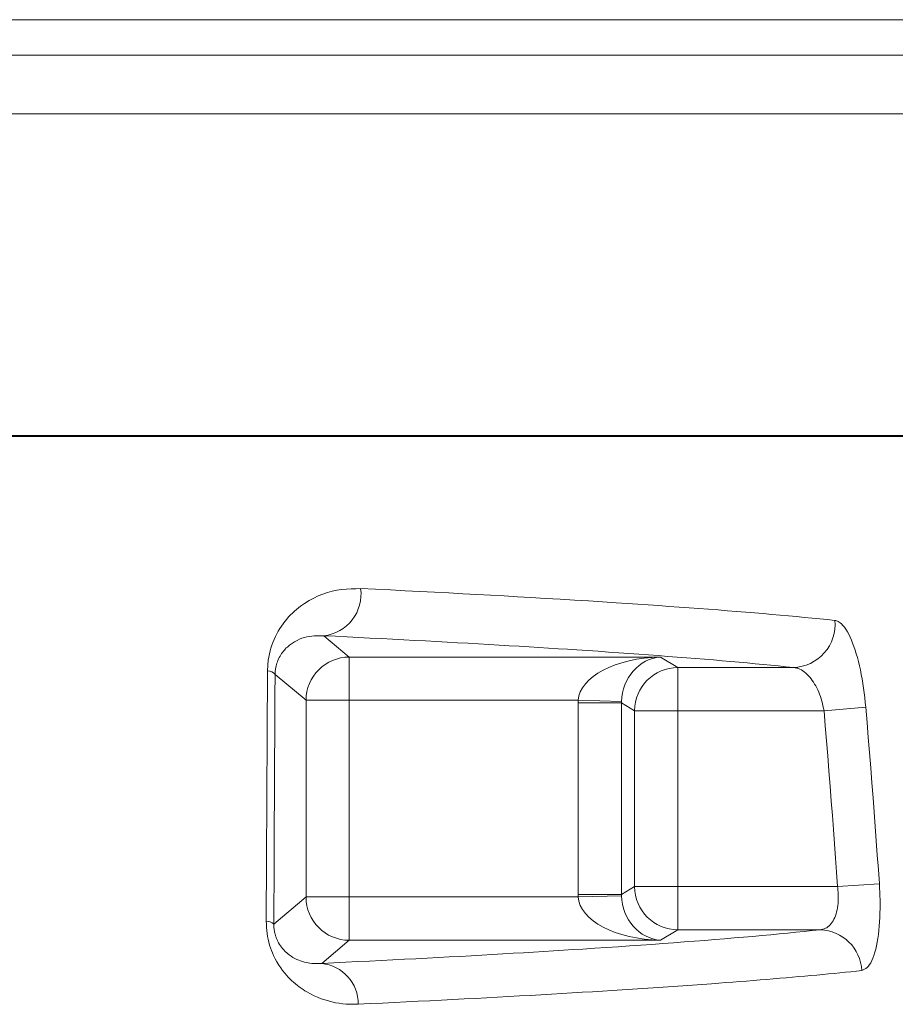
# Model space of a CAD drawing. Extents: x 193 to 943, y 26 to 526.
# Tile 214 of 256: x 419.85 to 422.38, y 105.69 to 108.53. Entities that reach past the tile are written whole.
import ezdxf
from ezdxf.lldxf.tags import DXFTag

# ---------------------------------------------------------------- set-up
doc = ezdxf.new("R2010")
doc.units = 0
doc.layers.get('0').update_dxf_attribs({"lineweight": 25})
doc.layers.add('KG4_HLS_S_____ZEICHNEN_LEER', color=7, linetype='Punkte_Nova', lineweight=40, true_color=0xadadad)
doc.layers.add('KG4_HLS_SYA', color=7, linetype='Continuous', lineweight=25)
tags = doc.linetypes.add('Punkte_Nova', pattern=[4.8, 0.4, 0.2, -4, 0.2]).pattern_tags.tags
tags[10:11] = [DXFTag(74, 4), DXFTag(75, 0), DXFTag(340, '0'), DXFTag(46, 0.0), DXFTag(50, 0.0), DXFTag(44, 0.0), DXFTag(45, 0.0)]
tags[8:9] = [DXFTag(74, 4), DXFTag(75, 0), DXFTag(340, '0'), DXFTag(46, 0.0), DXFTag(50, 0.0), DXFTag(44, 0.0), DXFTag(45, 0.0)]
tags[6:7] = [DXFTag(74, 4), DXFTag(75, 0), DXFTag(340, '0'), DXFTag(46, 0.0), DXFTag(50, 0.0), DXFTag(44, 0.0), DXFTag(45, 0.0)]
tags[4:5] = [DXFTag(74, 4), DXFTag(75, 0), DXFTag(340, '0'), DXFTag(46, 0.0), DXFTag(50, 0.0), DXFTag(44, 0.0), DXFTag(45, 0.0)]

# ---------------------------------------------------------------- blocks, each defined once
blk = doc.blocks.new('Spline-A069HYWY7N', base_point=(422.2006, 106.5428))
at = {"color": 0, "lineweight": -2}
for p, q in [((422.2006, 106.7935), (422.2031, 106.7927)), ((422.2031, 106.7927), (422.2056, 106.7919)), ((422.2056, 106.7919), (422.2081, 106.791)), ((422.2081, 106.791), (422.2106, 106.7898)), ((422.2106, 106.7898), (422.2132, 106.7885)), ((422.2132, 106.7885), (422.2157, 106.7868)), ((422.2157, 106.7868), (422.2199, 106.7833)), ((422.2199, 106.7833), (422.2241, 106.7789)), ((422.2241, 106.7789), (422.2283, 106.7737)), ((422.2283, 106.7737), (422.2325, 106.7676)), ((422.2325, 106.7676), (422.2367, 106.7607)), ((422.2367, 106.7607), (422.2407, 106.7532)), ((422.2407, 106.7532), (422.2446, 106.7452)), ((422.2446, 106.7452), (422.2484, 106.7367)), ((422.2484, 106.7367), (422.252, 106.7276)), ((422.252, 106.7276), (422.2556, 106.7179)), ((422.2556, 106.7179), (422.2591, 106.7077)), ((422.2591, 106.7077), (422.2625, 106.6969)), ((422.2625, 106.6969), (422.2657, 106.6859)), ((422.2657, 106.6859), (422.2688, 106.6745)), ((422.2688, 106.6745), (422.2717, 106.6626)), ((422.2717, 106.6626), (422.2744, 106.6504)), ((422.2744, 106.6504), (422.277, 106.6377)), ((422.277, 106.6377), (422.2794, 106.6248)), ((422.2794, 106.6248), (422.2815, 106.6116)), ((422.2815, 106.6116), (422.2834, 106.5981)), ((422.2834, 106.5981), (422.2852, 106.5844)), ((422.2852, 106.5844), (422.2869, 106.5706)), ((422.2869, 106.5706), (422.2885, 106.5567)), ((422.2885, 106.5567), (422.29, 106.5428))]:
    blk.add_line(p, q, dxfattribs=at)
blk = doc.blocks.new('Spline-A069HYX07N', base_point=(422.29, 106.0336))
at = {"color": 0, "lineweight": -2}
for p, q in [((422.2936, 106.4991), (422.29, 106.5428)), ((422.2972, 106.4555), (422.2936, 106.4991)), ((422.3007, 106.4119), (422.2972, 106.4555)), ((422.3042, 106.3683), (422.3007, 106.4119)), ((422.3076, 106.3246), (422.3042, 106.3683)), ((422.311, 106.281), (422.3076, 106.3246)), ((422.3141, 106.2398), (422.311, 106.281)), ((422.3172, 106.1985), (422.3141, 106.2398)), ((422.3202, 106.1573), (422.3172, 106.1985)), ((422.3231, 106.1161), (422.3202, 106.1573)), ((422.3261, 106.0748), (422.3231, 106.1161)), ((422.329, 106.0336), (422.3261, 106.0748))]:
    blk.add_line(p, q, dxfattribs=at)
blk = doc.blocks.new('Spline-A069HYX27N', base_point=(422.2784, 105.7828))
at = {"color": 0, "lineweight": -2}
for p, q in [((422.329, 106.0336), (422.3294, 106.0262)), ((422.3294, 106.0262), (422.3298, 106.0187)), ((422.3298, 106.0187), (422.3301, 106.0113)), ((422.3301, 106.0113), (422.3305, 106.0039)), ((422.3305, 106.0039), (422.3308, 105.9966)), ((422.3308, 105.9966), (422.331, 105.9892)), ((422.331, 105.9892), (422.3312, 105.9757)), ((422.3312, 105.9623), (422.3309, 105.9491)), ((422.3312, 105.9757), (422.3312, 105.9623)), ((422.3304, 105.9362), (422.3297, 105.9235)), ((422.3309, 105.9491), (422.3304, 105.9362)), ((422.3276, 105.899), (422.3262, 105.8872)), ((422.3288, 105.9113), (422.3276, 105.899)), ((422.3297, 105.9235), (422.3288, 105.9113)), ((422.3246, 105.8758), (422.3228, 105.865)), ((422.3262, 105.8872), (422.3246, 105.8758)), ((422.3186, 105.845), (422.3161, 105.8355)), ((422.3208, 105.8547), (422.3186, 105.845)), ((422.3228, 105.865), (422.3208, 105.8547)), ((422.3106, 105.8188), (422.3076, 105.8116)), ((422.3135, 105.8268), (422.3106, 105.8188)), ((422.3161, 105.8355), (422.3135, 105.8268)), ((422.2824, 105.7847), (422.2784, 105.7828)), ((422.2862, 105.7867), (422.2824, 105.7847)), ((422.2901, 105.7891), (422.2862, 105.7867)), ((422.2938, 105.792), (422.2901, 105.7891)), ((422.2975, 105.7955), (422.2938, 105.792)), ((422.301, 105.7999), (422.2975, 105.7955)), ((422.3044, 105.8053), (422.301, 105.7999)), ((422.3076, 105.8116), (422.3044, 105.8053))]:
    blk.add_line(p, q, dxfattribs=at)
blk = doc.blocks.new('Spline-A069HYX47N', base_point=(420.8252, 105.6857))
at = {"color": 0, "lineweight": -2}
for p, q in [((421.9657, 105.7543), (421.985, 105.7559)), ((421.985, 105.7559), (422.0042, 105.7574)), ((422.0042, 105.7574), (422.023, 105.759)), ((422.023, 105.759), (422.0417, 105.7606)), ((422.0417, 105.7606), (422.0601, 105.7621)), ((422.0601, 105.7621), (422.0783, 105.7637)), ((422.0783, 105.7637), (422.0964, 105.7653)), ((422.0964, 105.7653), (422.1142, 105.7669)), ((422.1142, 105.7669), (422.1317, 105.7685)), ((422.1317, 105.7685), (422.149, 105.77)), ((422.149, 105.77), (422.166, 105.7716)), ((422.166, 105.7716), (422.1827, 105.7732)), ((422.1827, 105.7732), (422.1991, 105.7748)), ((422.1991, 105.7748), (422.2153, 105.7764)), ((422.2153, 105.7764), (422.2313, 105.778)), ((422.2313, 105.778), (422.2471, 105.7796)), ((422.2471, 105.7796), (422.2628, 105.7812)), ((422.2628, 105.7812), (422.2784, 105.7828)), ((421.5582, 105.7255), (421.5864, 105.7273)), ((421.5864, 105.7273), (421.6315, 105.7302)), ((421.6315, 105.7302), (421.6759, 105.7331)), ((421.6759, 105.7331), (421.7193, 105.7361)), ((421.7193, 105.7361), (421.762, 105.739)), ((421.762, 105.739), (421.8037, 105.742)), ((421.8037, 105.742), (421.8446, 105.745)), ((421.8446, 105.745), (421.8654, 105.7465)), ((421.8654, 105.7465), (421.8859, 105.7481)), ((421.8859, 105.7481), (421.9062, 105.7496)), ((421.9062, 105.7496), (421.9263, 105.7512)), ((421.9263, 105.7512), (421.9461, 105.7527)), ((421.9461, 105.7527), (421.9657, 105.7543)), ((421.0652, 105.6975), (421.0983, 105.6992)), ((421.0983, 105.6992), (421.131, 105.7009)), ((421.131, 105.7009), (421.1634, 105.7026)), ((421.1634, 105.7026), (421.1955, 105.7043)), ((421.1955, 105.7043), (421.2273, 105.7061)), ((421.2273, 105.7061), (421.2589, 105.7078)), ((421.2589, 105.7078), (421.2903, 105.7096)), ((421.2903, 105.7096), (421.3213, 105.7113)), ((421.3213, 105.7113), (421.352, 105.7131)), ((421.352, 105.7131), (421.3824, 105.7148)), ((421.3824, 105.7148), (421.4125, 105.7166)), ((421.4125, 105.7166), (421.4423, 105.7184)), ((421.4423, 105.7184), (421.4718, 105.7201)), ((421.4718, 105.7201), (421.5009, 105.7219)), ((421.5009, 105.7219), (421.5297, 105.7237)), ((421.5297, 105.7237), (421.5582, 105.7255)), ((420.8252, 105.6857), (420.86, 105.6874)), ((420.86, 105.6874), (420.8947, 105.689)), ((420.8947, 105.689), (420.9293, 105.6907)), ((420.9293, 105.6907), (420.9637, 105.6924)), ((420.9637, 105.6924), (420.9979, 105.6941)), ((420.9979, 105.6941), (421.0317, 105.6958)), ((421.0317, 105.6958), (421.0652, 105.6975))]:
    blk.add_line(p, q, dxfattribs=at)
blk = doc.blocks.new('Spline-A069HYX67N', base_point=(420.5594, 105.6855))
at = {"color": 0, "lineweight": -2}
for p, q in [((420.5594, 105.9252), (420.56, 105.9163)), ((420.56, 105.9163), (420.5606, 105.9075)), ((420.5606, 105.9075), (420.5614, 105.8987)), ((420.5614, 105.8987), (420.5623, 105.89)), ((420.5623, 105.89), (420.5635, 105.8814)), ((420.5635, 105.8814), (420.565, 105.873)), ((420.565, 105.873), (420.5669, 105.8647)), ((420.5669, 105.8647), (420.5692, 105.8566)), ((420.5692, 105.8566), (420.5717, 105.8487)), ((420.5717, 105.8487), (420.5745, 105.841)), ((420.5745, 105.841), (420.5776, 105.8336)), ((420.5776, 105.8336), (420.5808, 105.8263)), ((420.5808, 105.8263), (420.5856, 105.8167)), ((420.5856, 105.8167), (420.5906, 105.8076)), ((420.5906, 105.8076), (420.5959, 105.7989)), ((420.5959, 105.7989), (420.6014, 105.7907)), ((420.6014, 105.7907), (420.607, 105.7829)), ((420.607, 105.7829), (420.6128, 105.7756)), ((420.6128, 105.7756), (420.6179, 105.7697)), ((420.6179, 105.7697), (420.623, 105.7641)), ((420.623, 105.7641), (420.6281, 105.7588)), ((420.6281, 105.7588), (420.6334, 105.7537)), ((420.6334, 105.7537), (420.6387, 105.7489)), ((420.6387, 105.7489), (420.644, 105.7443)), ((420.644, 105.7443), (420.6494, 105.7399)), ((420.6494, 105.7399), (420.6549, 105.7358)), ((420.6549, 105.7358), (420.6603, 105.7319)), ((420.6603, 105.7319), (420.6658, 105.7281)), ((420.6658, 105.7281), (420.6714, 105.7246)), ((420.6714, 105.7246), (420.6769, 105.7213)), ((420.6769, 105.7213), (420.6872, 105.7156)), ((420.6872, 105.7156), (420.6975, 105.7104)), ((420.6975, 105.7104), (420.7078, 105.7058)), ((420.7078, 105.7058), (420.7181, 105.7017)), ((420.7181, 105.7017), (420.7285, 105.6982)), ((420.7285, 105.6982), (420.7389, 105.6951)), ((420.7389, 105.6951), (420.7492, 105.6924)), ((420.7492, 105.6924), (420.7596, 105.6902)), ((420.7596, 105.6902), (420.7699, 105.6884)), ((420.7699, 105.6884), (420.7803, 105.687)), ((420.7803, 105.687), (420.7905, 105.6861)), ((420.7905, 105.6861), (420.8008, 105.6856)), ((420.8008, 105.6856), (420.8048, 105.6855)), ((420.8048, 105.6855), (420.8089, 105.6855)), ((420.8089, 105.6855), (420.813, 105.6855)), ((420.813, 105.6855), (420.8171, 105.6855)), ((420.8171, 105.6855), (420.8211, 105.6856)), ((420.8211, 105.6856), (420.8252, 105.6857))]:
    blk.add_line(p, q, dxfattribs=at)
blk = doc.blocks.new('Spline-A069HYX87N', base_point=(420.5594, 105.9252))
at = {"color": 0, "lineweight": -2}
for p, q in [((420.5633, 106.6482), (420.563, 106.5872)), ((420.563, 106.5872), (420.5626, 106.5262)), ((420.5626, 106.5262), (420.5622, 106.4652)), ((420.5622, 106.4652), (420.5619, 106.4042)), ((420.5619, 106.4042), (420.5615, 106.3431)), ((420.5615, 106.3431), (420.5612, 106.2821)), ((420.5612, 106.2821), (420.5609, 106.2226)), ((420.5609, 106.2226), (420.5606, 106.1632)), ((420.5606, 106.1632), (420.5603, 106.1037)), ((420.5603, 106.1037), (420.56, 106.0442)), ((420.56, 106.0442), (420.5597, 105.9847)), ((420.5597, 105.9847), (420.5594, 105.9252))]:
    blk.add_line(p, q, dxfattribs=at)
blk = doc.blocks.new('Spline-A069HYXA7N', base_point=(420.5633, 106.6482))
at = {"color": 0, "lineweight": -2}
for p, q in [((420.7097, 106.864), (420.6965, 106.8577)), ((420.723, 106.8694), (420.7097, 106.864)), ((420.7364, 106.8739), (420.723, 106.8694)), ((420.75, 106.8775), (420.7364, 106.8739)), ((420.7636, 106.8802), (420.75, 106.8775)), ((420.7772, 106.8821), (420.7636, 106.8802)), ((420.7909, 106.8835), (420.7772, 106.8821)), ((420.8046, 106.8844), (420.7909, 106.8835)), ((420.8183, 106.8849), (420.8046, 106.8844)), ((420.8321, 106.8853), (420.8183, 106.8849)), ((420.6645, 106.8384), (420.6585, 106.8341)), ((420.6705, 106.8425), (420.6645, 106.8384)), ((420.6834, 106.8505), (420.6705, 106.8425)), ((420.6965, 106.8577), (420.6834, 106.8505)), ((420.6297, 106.809), (420.6242, 106.8032)), ((420.6353, 106.8146), (420.6297, 106.809)), ((420.641, 106.8198), (420.6353, 106.8146)), ((420.6468, 106.8248), (420.641, 106.8198)), ((420.6526, 106.8296), (420.6468, 106.8248)), ((420.6585, 106.8341), (420.6526, 106.8296)), ((420.6084, 106.7839), (420.6034, 106.7768)), ((420.6135, 106.7906), (420.6084, 106.7839)), ((420.6188, 106.7971), (420.6135, 106.7906)), ((420.6242, 106.8032), (420.6188, 106.7971)), ((420.5901, 106.7547), (420.586, 106.7466)), ((420.5944, 106.7624), (420.5901, 106.7547)), ((420.5988, 106.7697), (420.5944, 106.7624)), ((420.6034, 106.7768), (420.5988, 106.7697)), ((420.5757, 106.7216), (420.573, 106.7135)), ((420.5786, 106.7294), (420.5757, 106.7216)), ((420.5822, 106.7382), (420.5786, 106.7294)), ((420.586, 106.7466), (420.5822, 106.7382)), ((420.5686, 106.6965), (420.5668, 106.6876)), ((420.5707, 106.7051), (420.5686, 106.6965)), ((420.573, 106.7135), (420.5707, 106.7051)), ((420.5645, 106.6685), (420.5641, 106.6635)), ((420.5649, 106.6735), (420.5645, 106.6685)), ((420.5655, 106.6785), (420.5649, 106.6735)), ((420.5668, 106.6876), (420.5655, 106.6785)), ((420.5636, 106.6533), (420.5633, 106.6482)), ((420.5638, 106.6584), (420.5636, 106.6533)), ((420.5641, 106.6635), (420.5638, 106.6584))]:
    blk.add_line(p, q, dxfattribs=at)
blk = doc.blocks.new('Spline-A069HYXC7N', base_point=(420.8321, 106.7935))
at = {"color": 0, "lineweight": -2}
for p, q in [((420.8751, 106.8832), (420.8321, 106.8853)), ((420.918, 106.8811), (420.8751, 106.8832)), ((420.9607, 106.879), (420.918, 106.8811)), ((421.0031, 106.8768), (420.9607, 106.879)), ((421.0451, 106.8747), (421.0031, 106.8768)), ((421.0866, 106.8725), (421.0451, 106.8747)), ((421.1274, 106.8704), (421.0866, 106.8725)), ((421.1676, 106.8682), (421.1274, 106.8704)), ((421.2073, 106.866), (421.1676, 106.8682)), ((421.2464, 106.8638), (421.2073, 106.866)), ((421.285, 106.8617), (421.2464, 106.8638)), ((421.3231, 106.8595), (421.285, 106.8617)), ((421.3657, 106.8569), (421.3231, 106.8595)), ((421.4078, 106.8544), (421.3657, 106.8569)), ((421.4491, 106.8519), (421.4078, 106.8544)), ((421.4899, 106.8494), (421.4491, 106.8519)), ((421.53, 106.8468), (421.4899, 106.8494)), ((421.5695, 106.8443), (421.53, 106.8468)), ((421.6008, 106.8422), (421.5695, 106.8443)), ((421.6318, 106.8402), (421.6008, 106.8422)), ((421.6623, 106.8381), (421.6318, 106.8402)), ((421.6923, 106.836), (421.6623, 106.8381)), ((421.7219, 106.8339), (421.6923, 106.836)), ((421.7511, 106.8318), (421.7219, 106.8339)), ((421.7799, 106.8297), (421.7511, 106.8318)), ((421.8082, 106.8276), (421.7799, 106.8297)), ((421.8361, 106.8255), (421.8082, 106.8276)), ((421.8635, 106.8234), (421.8361, 106.8255)), ((421.8906, 106.8213), (421.8635, 106.8234)), ((421.9172, 106.8192), (421.8906, 106.8213)), ((421.9433, 106.8171), (421.9172, 106.8192)), ((421.969, 106.815), (421.9433, 106.8171)), ((421.9942, 106.8128), (421.969, 106.815)), ((422.0189, 106.8107), (421.9942, 106.8128)), ((422.0431, 106.8086), (422.0189, 106.8107)), ((422.0668, 106.8064), (422.0431, 106.8086)), ((422.09, 106.8043), (422.0668, 106.8064)), ((422.1127, 106.8021), (422.09, 106.8043)), ((422.135, 106.8), (422.1127, 106.8021)), ((422.157, 106.7978), (422.135, 106.8)), ((422.1789, 106.7957), (422.157, 106.7978)), ((422.2006, 106.7935), (422.1789, 106.7957))]:
    blk.add_line(p, q, dxfattribs=at)
blk = doc.blocks.new('Kreis-A069HZKI7N', base_point=(420.7198, 105.6857))
at = {"color": 0, "lineweight": -2}
blk.add_ellipse((420.7077, 105.6866), major_axis=(0.1175, -0.0009), ratio=1, start_param=0, end_param=1.475326, dxfattribs=at)
blk = doc.blocks.new('Spline-A069HZKK7N', base_point=(420.5815, 105.8029))
at = {"color": 0, "lineweight": -2}
for p, q in [((420.5815, 105.9172), (420.5816, 105.9149)), ((420.5816, 105.9149), (420.5817, 105.9126)), ((420.5817, 105.9126), (420.5817, 105.9103)), ((420.5817, 105.9103), (420.5819, 105.908)), ((420.5819, 105.908), (420.582, 105.9057)), ((420.582, 105.9057), (420.5822, 105.9035)), ((420.5822, 105.9035), (420.5825, 105.9014)), ((420.5825, 105.9014), (420.5828, 105.8993)), ((420.5828, 105.8993), (420.5831, 105.8972)), ((420.5831, 105.8972), (420.5835, 105.8952)), ((420.5835, 105.8952), (420.5839, 105.8932)), ((420.5839, 105.8932), (420.5843, 105.8912)), ((420.5843, 105.8912), (420.5849, 105.8891)), ((420.5849, 105.8891), (420.5854, 105.8869)), ((420.5854, 105.8869), (420.586, 105.8849)), ((420.586, 105.8849), (420.5866, 105.8829)), ((420.5866, 105.8829), (420.5873, 105.8809)), ((420.5873, 105.8809), (420.5879, 105.879)), ((420.5879, 105.879), (420.5886, 105.8771)), ((420.5886, 105.8771), (420.5894, 105.8752)), ((420.5894, 105.8752), (420.5901, 105.8734)), ((420.5901, 105.8734), (420.5909, 105.8716)), ((420.5909, 105.8716), (420.5917, 105.8699)), ((420.5917, 105.8699), (420.5924, 105.8683)), ((420.5924, 105.8683), (420.5951, 105.8632)), ((420.5951, 105.8632), (420.5978, 105.8585)), ((420.5978, 105.8585), (420.6005, 105.8543)), ((420.6005, 105.8543), (420.6034, 105.8504)), ((420.6034, 105.8504), (420.6062, 105.8469)), ((420.6062, 105.8469), (420.609, 105.8436)), ((420.609, 105.8436), (420.6146, 105.8377)), ((420.6146, 105.8377), (420.6202, 105.8326)), ((420.6202, 105.8326), (420.6257, 105.8282)), ((420.6257, 105.8282), (420.6313, 105.8243)), ((420.6313, 105.8243), (420.6368, 105.8209)), ((420.6368, 105.8209), (420.6424, 105.8179)), ((420.6424, 105.8179), (420.6478, 105.8152)), ((420.6478, 105.8152), (420.6533, 105.8128)), ((420.6533, 105.8128), (420.6588, 105.8108)), ((420.6588, 105.8108), (420.6642, 105.809)), ((420.6642, 105.809), (420.6696, 105.8074)), ((420.6696, 105.8074), (420.675, 105.8062)), ((420.675, 105.8062), (420.6804, 105.8051)), ((420.6804, 105.8051), (420.6858, 105.8042)), ((420.6858, 105.8042), (420.6911, 105.8036)), ((420.6911, 105.8036), (420.6965, 105.8031)), ((420.6965, 105.8031), (420.7017, 105.8029)), ((420.7017, 105.8029), (420.707, 105.8029)), ((420.707, 105.8029), (420.7091, 105.8029)), ((420.7091, 105.8029), (420.7113, 105.803)), ((420.7113, 105.803), (420.7134, 105.8031)), ((420.7134, 105.8031), (420.7155, 105.8033)), ((420.7155, 105.8033), (420.7177, 105.8034)), ((420.7177, 105.8034), (420.7198, 105.8035))]:
    blk.add_line(p, q, dxfattribs=at)
blk = doc.blocks.new('Kreis-A069HZKM7N', base_point=(420.5594, 105.9172))
at = {"color": 0, "lineweight": -2}
blk.add_ellipse((420.5592, 105.8898), major_axis=(0.0224, 0.0274), ratio=1, start_param=0, end_param=0.67666, dxfattribs=at)
blk = doc.blocks.new('Spline-A069HZKW7N', base_point=(420.5815, 105.9172))
at = {"color": 0, "lineweight": -2}
for p, q in [((420.5848, 106.5769), (420.5851, 106.6377)), ((420.5844, 106.5161), (420.5848, 106.5769)), ((420.5841, 106.4554), (420.5844, 106.5161)), ((420.5838, 106.3946), (420.5841, 106.4554)), ((420.5835, 106.3337), (420.5838, 106.3946)), ((420.5832, 106.2729), (420.5835, 106.3337)), ((420.5829, 106.2137), (420.5832, 106.2729)), ((420.5826, 106.1544), (420.5829, 106.2137)), ((420.5823, 106.0951), (420.5826, 106.1544)), ((420.5821, 106.0359), (420.5823, 106.0951)), ((420.5818, 105.9766), (420.5821, 106.0359)), ((420.5815, 105.9172), (420.5818, 105.9766))]:
    blk.add_line(p, q, dxfattribs=at)
blk = doc.blocks.new('Kreis-A069HZKY7N', base_point=(420.5633, 106.6377))
at = {"color": 0, "lineweight": -2}
blk.add_ellipse((420.5619, 106.6173), major_axis=(0.0232, 0.0203), ratio=1, start_param=0, end_param=0.804667, dxfattribs=at)
blk = doc.blocks.new('Spline-A069HZL07N', base_point=(420.5851, 106.6377))
at = {"color": 0, "lineweight": -2}
for p, q in [((420.6295, 106.7238), (420.6265, 106.7215)), ((420.6324, 106.7259), (420.6295, 106.7238)), ((420.6354, 106.728), (420.6324, 106.7259)), ((420.6384, 106.7299), (420.6354, 106.728)), ((420.6415, 106.7317), (420.6384, 106.7299)), ((420.6484, 106.7355), (420.6415, 106.7317)), ((420.6554, 106.7388), (420.6484, 106.7355)), ((420.6625, 106.7416), (420.6554, 106.7388)), ((420.6696, 106.7439), (420.6625, 106.7416)), ((420.6766, 106.7458), (420.6696, 106.7439)), ((420.6838, 106.7472), (420.6766, 106.7458)), ((420.6908, 106.7482), (420.6838, 106.7472)), ((420.6979, 106.7488), (420.6908, 106.7482)), ((420.7049, 106.7491), (420.6979, 106.7488)), ((420.712, 106.7492), (420.7049, 106.7491)), ((420.7191, 106.7492), (420.712, 106.7492)), ((420.7261, 106.7491), (420.7191, 106.7492)), ((420.6017, 106.694), (420.5995, 106.6903)), ((420.604, 106.6974), (420.6017, 106.694)), ((420.6063, 106.7006), (420.604, 106.6974)), ((420.609, 106.7042), (420.6063, 106.7006)), ((420.6119, 106.7076), (420.609, 106.7042)), ((420.6147, 106.7107), (420.6119, 106.7076)), ((420.6176, 106.7137), (420.6147, 106.7107)), ((420.6206, 106.7165), (420.6176, 106.7137)), ((420.6235, 106.7191), (420.6206, 106.7165)), ((420.6265, 106.7215), (420.6235, 106.7191)), ((420.5891, 106.6665), (420.588, 106.6622)), ((420.5904, 106.6704), (420.5891, 106.6665)), ((420.5918, 106.6742), (420.5904, 106.6704)), ((420.5932, 106.6776), (420.5918, 106.6742)), ((420.5952, 106.6822), (420.5932, 106.6776)), ((420.5973, 106.6864), (420.5952, 106.6822)), ((420.5995, 106.6903), (420.5973, 106.6864)), ((420.5852, 106.6403), (420.5851, 106.6377)), ((420.5854, 106.6428), (420.5852, 106.6403)), ((420.5856, 106.6454), (420.5854, 106.6428)), ((420.5858, 106.6479), (420.5856, 106.6454)), ((420.586, 106.6503), (420.5858, 106.6479)), ((420.5863, 106.6527), (420.586, 106.6503)), ((420.587, 106.6576), (420.5863, 106.6527)), ((420.588, 106.6622), (420.587, 106.6576))]:
    blk.add_line(p, q, dxfattribs=at)
blk = doc.blocks.new('Kreis-A069HZL27N', base_point=(420.7261, 106.7491))
at = {"color": 0, "lineweight": -2}
blk.add_ellipse((420.7124, 106.8691), major_axis=(0.0138, -0.12), ratio=1, start_param=0, end_param=1.591364, dxfattribs=at)
blk = doc.blocks.new('Kreis-A069HZL47N', base_point=(420.6744, 105.8703))
at = {"color": 0, "lineweight": -2}
blk.add_ellipse((420.7995, 105.9954), major_axis=(-0.1251, -0.0001), ratio=1, start_param=0, end_param=1.56829, dxfattribs=at)
blk = doc.blocks.new('Kreis-A069HZL67N', base_point=(420.6744, 106.5627))
at = {"color": 0, "lineweight": -2}
blk.add_ellipse((420.7995, 106.5625), major_axis=(-0.0002, 0.1251), ratio=1, start_param=0, end_param=1.56829, dxfattribs=at)
blk = doc.blocks.new('Kreis-A069HZLA7N', base_point=(422.1584, 105.7828))
at = {"color": 0, "lineweight": -2}
blk.add_ellipse((422.155, 105.7768), major_axis=(0.1234, 0.006), ratio=1, start_param=0, end_param=1.494588, dxfattribs=at)
blk = doc.blocks.new('Spline-A069HZLC7N', base_point=(420.7198, 105.8035))
at = {"color": 0, "lineweight": -2}
for p, q in [((422.1352, 105.898), (422.1119, 105.8956)), ((422.1584, 105.9003), (422.1352, 105.898)), ((421.825, 105.87), (421.7955, 105.8677)), ((421.8539, 105.8723), (421.825, 105.87)), ((421.8822, 105.8746), (421.8539, 105.8723)), ((421.91, 105.8769), (421.8822, 105.8746)), ((421.9373, 105.8792), (421.91, 105.8769)), ((421.9639, 105.8816), (421.9373, 105.8792)), ((421.99, 105.8839), (421.9639, 105.8816)), ((422.0155, 105.8862), (421.99, 105.8839)), ((422.0403, 105.8886), (422.0155, 105.8862)), ((422.0646, 105.8909), (422.0403, 105.8886)), ((422.0884, 105.8933), (422.0646, 105.8909)), ((422.1119, 105.8956), (422.0884, 105.8933)), ((421.4174, 105.8414), (421.389, 105.8396)), ((421.4455, 105.8432), (421.4174, 105.8414)), ((421.4733, 105.8449), (421.4455, 105.8432)), ((421.5078, 105.8472), (421.4733, 105.8449)), ((421.5418, 105.8494), (421.5078, 105.8472)), ((421.5753, 105.8517), (421.5418, 105.8494)), ((421.6083, 105.854), (421.5753, 105.8517)), ((421.6408, 105.8562), (421.6083, 105.854)), ((421.6728, 105.8585), (421.6408, 105.8562)), ((421.7042, 105.8608), (421.6728, 105.8585)), ((421.7352, 105.8631), (421.7042, 105.8608)), ((421.7656, 105.8654), (421.7352, 105.8631)), ((421.7955, 105.8677), (421.7656, 105.8654)), ((420.9251, 105.8136), (420.8914, 105.8119)), ((420.9583, 105.8153), (420.9251, 105.8136)), ((420.9912, 105.817), (420.9583, 105.8153)), ((421.0237, 105.8187), (420.9912, 105.817)), ((421.0559, 105.8205), (421.0237, 105.8187)), ((421.0878, 105.8222), (421.0559, 105.8205)), ((421.1194, 105.8239), (421.0878, 105.8222)), ((421.1506, 105.8256), (421.1194, 105.8239)), ((421.1815, 105.8274), (421.1506, 105.8256)), ((421.212, 105.8291), (421.1815, 105.8274)), ((421.2423, 105.8309), (421.212, 105.8291)), ((421.2723, 105.8326), (421.2423, 105.8309)), ((421.302, 105.8343), (421.2723, 105.8326)), ((421.3313, 105.8361), (421.302, 105.8343)), ((421.3603, 105.8379), (421.3313, 105.8361)), ((421.389, 105.8396), (421.3603, 105.8379)), ((420.7544, 105.8052), (420.7198, 105.8035)), ((420.7889, 105.8069), (420.7544, 105.8052)), ((420.8233, 105.8086), (420.7889, 105.8069)), ((420.8575, 105.8102), (420.8233, 105.8086)), ((420.8914, 105.8119), (420.8575, 105.8102))]:
    blk.add_line(p, q, dxfattribs=at)
blk = doc.blocks.new('Spline-A069HZLE7N', base_point=(420.7261, 106.6576))
at = {"color": 0, "lineweight": -2}
for p, q in [((420.7261, 106.7491), (420.7595, 106.7474)), ((420.7595, 106.7474), (420.7928, 106.7458)), ((420.7928, 106.7458), (420.826, 106.7441)), ((420.826, 106.7441), (420.859, 106.7425)), ((420.859, 106.7425), (420.8918, 106.7408)), ((420.8918, 106.7408), (420.9242, 106.7392)), ((420.9242, 106.7392), (420.9563, 106.7375)), ((420.9563, 106.7375), (420.9881, 106.7358)), ((420.9881, 106.7358), (421.0195, 106.7341)), ((421.0195, 106.7341), (421.0506, 106.7324)), ((421.0506, 106.7324), (421.0814, 106.7307)), ((421.0814, 106.7307), (421.1119, 106.729)), ((421.1119, 106.729), (421.1423, 106.7273)), ((421.1423, 106.7273), (421.1723, 106.7256)), ((421.1723, 106.7256), (421.202, 106.7239)), ((421.202, 106.7239), (421.2315, 106.7222)), ((421.2315, 106.7222), (421.2606, 106.7204)), ((421.2606, 106.7204), (421.2894, 106.7187)), ((421.2894, 106.7187), (421.318, 106.717)), ((421.318, 106.717), (421.3462, 106.7152)), ((421.3462, 106.7152), (421.3742, 106.7135)), ((421.3742, 106.7135), (421.4018, 106.7117)), ((421.4018, 106.7117), (421.4291, 106.7099)), ((421.4291, 106.7099), (421.4561, 106.7082)), ((421.4561, 106.7082), (421.487, 106.7061)), ((421.487, 106.7061), (421.5174, 106.7041)), ((421.5174, 106.7041), (421.5474, 106.702)), ((421.5474, 106.702), (421.577, 106.7)), ((421.577, 106.7), (421.6061, 106.6979)), ((421.6061, 106.6979), (421.6349, 106.6958)), ((421.6349, 106.6958), (421.6632, 106.6938)), ((421.6632, 106.6938), (421.6911, 106.6917)), ((421.6911, 106.6917), (421.7186, 106.6896)), ((421.7186, 106.6896), (421.7457, 106.6875)), ((421.7457, 106.6875), (421.7724, 106.6854)), ((421.7724, 106.6854), (421.7987, 106.6833)), ((421.7987, 106.6833), (421.8247, 106.6812)), ((421.8247, 106.6812), (421.8502, 106.6791)), ((421.8502, 106.6791), (421.8753, 106.6769)), ((421.8753, 106.6769), (421.8999, 106.6748)), ((421.8999, 106.6748), (421.924, 106.6727)), ((421.924, 106.6727), (421.9476, 106.6705)), ((421.9476, 106.6705), (421.9707, 106.6684)), ((421.9707, 106.6684), (421.9933, 106.6662)), ((421.9933, 106.6662), (422.0155, 106.6641)), ((422.0155, 106.6641), (422.0375, 106.6619)), ((422.0375, 106.6619), (422.0592, 106.6598)), ((422.0592, 106.6598), (422.0809, 106.6576))]:
    blk.add_line(p, q, dxfattribs=at)
blk = doc.blocks.new('Kreis-A069HZLG7N', base_point=(422.0809, 106.6576))
at = {"color": 0, "lineweight": -2}
blk.add_ellipse((422.0769, 106.7818), major_axis=(0.004, -0.1242), ratio=1, start_param=0, end_param=1.633519, dxfattribs=at)
blk = doc.blocks.new('Ellipse-A069HZOC7N', base_point=(421.4598, 105.8703))
at = {"color": 0, "lineweight": -2, "extrusion": (0, 0, -1)}
blk.add_ellipse((421.6976, 105.9953), major_axis=(-0.2378, 0.0052), ratio=0.525196, start_param=4.700957, end_param=6.241763, dxfattribs=at)
blk = doc.blocks.new('Ellipse-A069HZOE7N', base_point=(421.5847, 105.8704))
at = {"color": 0, "lineweight": -2, "extrusion": (0, 0, -1)}
blk.add_ellipse((421.6976, 105.9953), major_axis=(-0.0322, 0.1218), ratio=0.88871, start_param=3.431052, end_param=4.971857, dxfattribs=at)
blk = doc.blocks.new('Ellipse-A069HZOG7N', base_point=(421.5847, 106.5588))
at = {"color": 0, "lineweight": -2, "extrusion": (0, 0, -1)}
blk.add_ellipse((421.6976, 106.5627), major_axis=(0.0322, 0.1218), ratio=0.88871, start_param=4.452921, end_param=5.993726, dxfattribs=at)
blk = doc.blocks.new('Ellipse-A069HZOI7N', base_point=(421.4598, 106.5618))
at = {"color": 0, "lineweight": -2, "extrusion": (0, 0, -1)}
blk.add_ellipse((421.6976, 106.5627), major_axis=(-0.2378, -0.0052), ratio=0.525196, start_param=0.041423, end_param=1.582228, dxfattribs=at)
blk = doc.blocks.new('Ellipse-A069HZOK7N', base_point=(421.5847, 106.5554))
at = {"color": 0, "lineweight": -2, "extrusion": (0, 0, -1)}
blk.add_ellipse((421.7101, 106.5552), major_axis=(-0.1077, 0.0646), ratio=0.994933, start_param=5.743514, end_param=5.772008, dxfattribs=at)
blk = doc.blocks.new('Kreis-A069HZOM7N', base_point=(421.6228, 106.5327))
at = {"color": 0, "lineweight": -2}
blk.add_ellipse((421.7479, 106.5325), major_axis=(-0.0003, 0.1251), ratio=1, start_param=0, end_param=1.567291, dxfattribs=at)
blk = doc.blocks.new('Ellipse-A069HZOO7N', base_point=(421.5847, 105.9982))
at = {"color": 0, "lineweight": -2, "extrusion": (0, 0, -1)}
blk.add_ellipse((421.7101, 106.0028), major_axis=(-0.1077, -0.0646), ratio=0.994933, start_param=0.511178, end_param=0.539671, dxfattribs=at)
blk = doc.blocks.new('Kreis-A069HZOQ7N', base_point=(421.6228, 105.9003))
at = {"color": 0, "lineweight": -2}
blk.add_ellipse((421.7479, 106.0254), major_axis=(-0.1251, -0.0002), ratio=1, start_param=0, end_param=1.567291, dxfattribs=at)
blk = doc.blocks.new('Ellipse-A069HZOW7N', base_point=(421.4598, 105.994))
at = {"color": 0, "lineweight": -2, "extrusion": (0, 0, -1)}
blk.add_ellipse((421.7101, 106.0028), major_axis=(0.2147, 0.1288), ratio=0.998304, start_param=3.65277, end_param=3.681264, dxfattribs=at)
blk = doc.blocks.new('Ellipse-A069HZOY7N', base_point=(421.4598, 106.5552))
at = {"color": 0, "lineweight": -2, "extrusion": (0, 0, -1)}
blk.add_ellipse((421.7101, 106.5552), major_axis=(-0.2147, 0.1288), ratio=0.998304, start_param=5.743514, end_param=5.772008, dxfattribs=at)
blk = doc.blocks.new('Spline-A069HZPW7N', base_point=(422.1584, 105.9003))
at = {"color": 0, "lineweight": -2}
for p, q in [((422.2088, 106.0216), (422.2084, 106.0253)), ((422.2092, 106.0179), (422.2088, 106.0216)), ((422.2095, 106.0142), (422.2092, 106.0179)), ((422.2098, 106.0105), (422.2095, 106.0142)), ((422.2101, 106.0068), (422.2098, 106.0105)), ((422.2098, 105.9767), (422.2103, 105.9831)), ((422.2103, 106.0032), (422.2101, 106.0068)), ((422.2106, 105.9964), (422.2103, 106.0032)), ((422.2103, 105.9831), (422.2105, 105.9897)), ((422.2105, 105.9897), (422.2106, 105.9964)), ((422.2056, 105.9522), (422.207, 105.9581)), ((422.207, 105.9581), (422.2082, 105.9643)), ((422.2082, 105.9643), (422.2091, 105.9704)), ((422.2091, 105.9704), (422.2098, 105.9767)), ((422.193, 105.9221), (422.1957, 105.9265)), ((422.1957, 105.9265), (422.1981, 105.9313)), ((422.1981, 105.9313), (422.2003, 105.9361)), ((422.2003, 105.9361), (422.2023, 105.9412)), ((422.2023, 105.9412), (422.204, 105.9465)), ((422.204, 105.9465), (422.2056, 105.9522)), ((422.1584, 105.9003), (422.1623, 105.9012)), ((422.1623, 105.9012), (422.1661, 105.9022)), ((422.1661, 105.9022), (422.1699, 105.9034)), ((422.1699, 105.9034), (422.1736, 105.9048)), ((422.1736, 105.9048), (422.1773, 105.9066)), ((422.1773, 105.9066), (422.1808, 105.9088)), ((422.1808, 105.9088), (422.1841, 105.9115)), ((422.1841, 105.9115), (422.1872, 105.9146)), ((422.1872, 105.9146), (422.1902, 105.9182)), ((422.1902, 105.9182), (422.193, 105.9221))]:
    blk.add_line(p, q, dxfattribs=at)
blk = doc.blocks.new('Spline-A069HZPY7N', base_point=(422.0809, 106.5327))
at = {"color": 0, "lineweight": -2}
for p, q in [((422.0834, 106.6572), (422.0809, 106.6576)), ((422.0859, 106.6568), (422.0834, 106.6572)), ((422.0884, 106.6563), (422.0859, 106.6568)), ((422.0908, 106.6557), (422.0884, 106.6563)), ((422.0933, 106.6551), (422.0908, 106.6557)), ((422.0958, 106.6543), (422.0933, 106.6551)), ((422.1, 106.6525), (422.0958, 106.6543)), ((422.1042, 106.6503), (422.1, 106.6525)), ((422.1084, 106.6477), (422.1042, 106.6503)), ((422.1125, 106.6447), (422.1084, 106.6477)), ((422.1166, 106.6413), (422.1125, 106.6447)), ((422.1207, 106.6375), (422.1166, 106.6413)), ((422.1244, 106.6336), (422.1207, 106.6375)), ((422.1281, 106.6294), (422.1244, 106.6336)), ((422.1318, 106.6248), (422.1281, 106.6294)), ((422.1354, 106.62), (422.1318, 106.6248)), ((422.1388, 106.6149), (422.1354, 106.62)), ((422.1422, 106.6095), (422.1388, 106.6149)), ((422.1454, 106.6041), (422.1422, 106.6095)), ((422.1484, 106.5984), (422.1454, 106.6041)), ((422.1513, 106.5925), (422.1484, 106.5984)), ((422.154, 106.5864), (422.1513, 106.5925)), ((422.1566, 106.5801), (422.154, 106.5864)), ((422.1589, 106.5735), (422.1566, 106.5801)), ((422.161, 106.567), (422.1589, 106.5735)), ((422.1629, 106.5603), (422.161, 106.567)), ((422.1647, 106.5535), (422.1629, 106.5603)), ((422.1664, 106.5466), (422.1647, 106.5535)), ((422.168, 106.5396), (422.1664, 106.5466)), ((422.1695, 106.5327), (422.168, 106.5396))]:
    blk.add_line(p, q, dxfattribs=at)
blk = doc.blocks.new('Spline-A069HZQ07N', base_point=(422.1696, 106.0253))
at = {"color": 0, "lineweight": -2}
for p, q in [((422.1695, 106.5327), (422.1731, 106.4892)), ((422.1731, 106.4892), (422.1767, 106.4457)), ((422.1767, 106.4457), (422.1802, 106.4022)), ((422.1802, 106.4022), (422.1837, 106.3588)), ((422.1837, 106.3588), (422.1871, 106.3153)), ((422.1871, 106.3153), (422.1904, 106.2718)), ((422.1904, 106.2718), (422.1935, 106.2307)), ((422.1935, 106.2307), (422.1966, 106.1896)), ((422.1966, 106.1896), (422.1996, 106.1485)), ((422.1996, 106.1485), (422.2025, 106.1075)), ((422.2025, 106.1075), (422.2054, 106.0664)), ((422.2054, 106.0664), (422.2084, 106.0253))]:
    blk.add_line(p, q, dxfattribs=at)

msp = doc.modelspace()

# ---------------------------------------------------------------- linework, layer by layer
at = {"layer": 'KG4_HLS_S_____ZEICHNEN_LEER', "ltscale": 0.4}
msp.add_line((358.609, 107.3259), (516.6139, 107.3259), dxfattribs=at)
at = {"layer": 'KG4_HLS_SYA', "color": 8, "linetype": 'Continuous', "lineweight": 9, "ltscale": 0.13, "true_color": 0x808080}
for p, q in [((423.935, 108.5268), (410.3162, 108.5268)), ((422.645, 108.4242), (412.9712, 108.4242)), ((410.4182, 108.2553), (422.5083, 108.2553)), ((420.7993, 106.6876), (420.7261, 106.7491)), ((421.6976, 106.6876), (420.7993, 106.6876)), ((420.7993, 106.5627), (420.7993, 106.6876)), ((421.7476, 106.6576), (421.6976, 106.6876)), ((420.5851, 106.6377), (420.6744, 106.5627)), ((422.0809, 106.6576), (421.7476, 106.6576)), ((421.7476, 106.5327), (421.7476, 106.6576)), ((420.6744, 106.5627), (420.6744, 105.9953)), ((420.6744, 106.5627), (420.7993, 106.5627)), ((420.7993, 106.5627), (421.4599, 106.5627)), ((420.7993, 105.9953), (420.7993, 106.5627)), ((421.4598, 106.5555), (421.4598, 106.0024)), ((421.5846, 106.5555), (421.4598, 106.5555)), ((421.5847, 106.5591), (421.4599, 106.5627)), ((421.5846, 106.5555), (421.6228, 106.5327)), ((421.5846, 106.0024), (421.5846, 106.5555)), ((421.6228, 106.5327), (421.6228, 106.0253)), ((421.6228, 106.5327), (421.7476, 106.5327)), ((421.7476, 106.5327), (422.1695, 106.5327)), ((421.7476, 106.0253), (421.7476, 106.5327)), ((422.1695, 106.5327), (422.29, 106.5428)), ((421.6228, 106.0253), (421.5846, 106.0024)), ((421.6228, 106.0253), (421.7476, 106.0253)), ((422.2084, 106.0253), (421.7476, 106.0253)), ((421.7476, 105.9003), (421.7476, 106.0253)), ((422.329, 106.0336), (422.2084, 106.0253)), ((420.6744, 105.9953), (420.5815, 105.9172)), ((420.6744, 105.9953), (420.7993, 105.9953)), ((420.7993, 105.8703), (420.7993, 105.9953)), ((421.4599, 105.9953), (420.7993, 105.9953)), ((421.5846, 106.0024), (421.4598, 106.0024)), ((421.5847, 105.9988), (421.4599, 105.9953)), ((421.6976, 105.8703), (421.7476, 105.9003)), ((421.7476, 105.9003), (422.1584, 105.9003)), ((420.7198, 105.8035), (420.7993, 105.8703)), ((420.7993, 105.8703), (421.6976, 105.8703))]:
    msp.add_line(p, q, dxfattribs=at)

# ---------------------------------------------------------------- block references
for name, p in [('Spline-A069HYXA7N', (420.5633, 106.6482)), ('Kreis-A069HZL27N', (420.7261, 106.7491)), ('Spline-A069HYXC7N', (420.8321, 106.7935)), ('Kreis-A069HZLG7N', (422.0809, 106.6576)), ('Spline-A069HYWY7N', (422.2006, 106.5428)), ('Spline-A069HZL07N', (420.5851, 106.6377)), ('Spline-A069HZLE7N', (420.7261, 106.6576)), ('Kreis-A069HZL67N', (420.6744, 106.5627)), ('Ellipse-A069HZOI7N', (421.4598, 106.5618)), ('Ellipse-A069HZOG7N', (421.5847, 106.5588)), ('Spline-A069HYX87N', (420.5594, 105.9252)), ('Kreis-A069HZKY7N', (420.5633, 106.6377)), ('Spline-A069HZKW7N', (420.5815, 105.9172)), ('Kreis-A069HZOM7N', (421.6228, 106.5327)), ('Spline-A069HZPY7N', (422.0809, 106.5327)), ('Ellipse-A069HZOY7N', (421.4598, 106.5552)), ('Ellipse-A069HZOK7N', (421.5847, 106.5554)), ('Spline-A069HZQ07N', (422.1696, 106.0253)), ('Spline-A069HYX07N', (422.29, 106.0336)), ('Kreis-A069HZOQ7N', (421.6228, 105.9003)), ('Spline-A069HZPW7N', (422.1584, 105.9003)), ('Spline-A069HYX27N', (422.2784, 105.7828)), ('Kreis-A069HZL47N', (420.6744, 105.8703)), ('Ellipse-A069HZOW7N', (421.4598, 105.994)), ('Ellipse-A069HZOC7N', (421.4598, 105.8703)), ('Ellipse-A069HZOO7N', (421.5847, 105.9982)), ('Ellipse-A069HZOE7N', (421.5847, 105.8704)), ('Spline-A069HYX67N', (420.5594, 105.6855)), ('Kreis-A069HZKM7N', (420.5594, 105.9172)), ('Spline-A069HZKK7N', (420.5815, 105.8029)), ('Spline-A069HZLC7N', (420.7198, 105.8035)), ('Kreis-A069HZLA7N', (422.1584, 105.7828)), ('Kreis-A069HZKI7N', (420.7198, 105.6857)), ('Spline-A069HYX47N', (420.8252, 105.6857))]:
    msp.add_blockref(name, p, dxfattribs=at)

doc.saveas('drawing.dxf')
